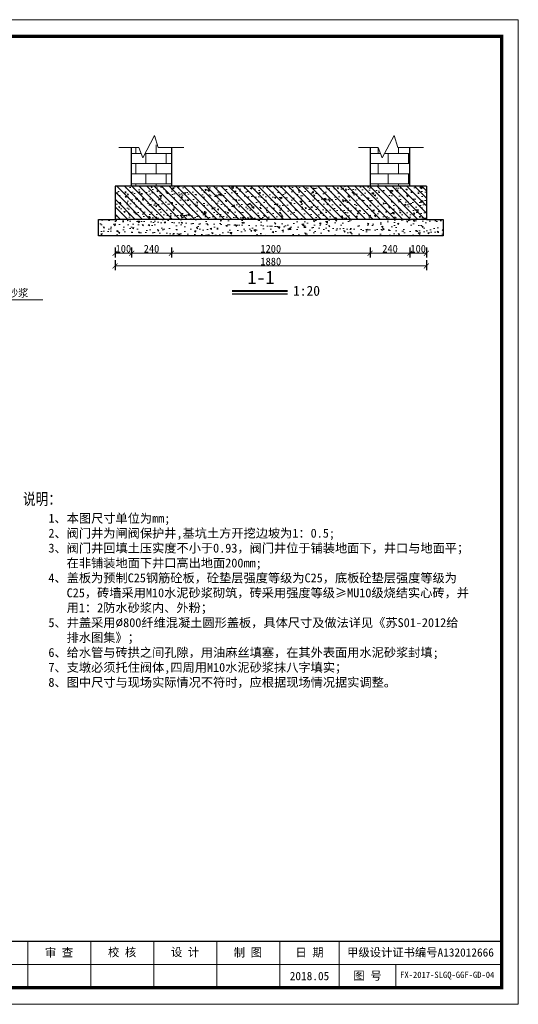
# Model space of a CAD drawing. Extents: x -27255 to 1448651, y 31034 to 8081248.
# Tile 55 of 198: x 585344 to 585495, y 3856936 to 3857233. Entities that reach past the tile are written whole.
import ezdxf
from ezdxf.enums import TextEntityAlignment as Align

# ---------------------------------------------------------------- set-up
doc = ezdxf.new("R2010")
doc.units = 0
doc.layers.get('0').update_dxf_attribs({"linetype": 'CONTINUOUS'})
for name, color, linetype, lineweight in [('0 可见轮廓线', 2, 'CONTINUOUS', 30), ('0 填充', 4, 'CONTINUOUS', 9), ('0 细实线', 4, 'CONTINUOUS', 9), ('0.09标注线', 3, 'CONTINUOUS', 9), ('0.13填充', 8, 'CONTINUOUS', 9), ('0.13文字', 3, 'CONTINUOUS', 13), ('图框', 7, 'CONTINUOUS', 20), ('文字', 7, 'CONTINUOUS', 15), ('细实线', 3, 'CONTINUOUS', 20)]:
    doc.layers.add(name, color=color, linetype=linetype, lineweight=lineweight)
doc.styles.add('-仿宋_GB2312', font='FangSong_GB2312.ttf')
doc.styles.add('GB', font='FangSong_GB2312.ttf', dxfattribs={"width": 0.8})
doc.styles.add('LYJFS', font='times.ttf', dxfattribs={"width": 0.7})
doc.styles.add('仿宋', font='FangSong_GB2312.ttf', dxfattribs={"width": 0.7})
doc.styles.add('宋体', font='FangSong_GB2312.ttf')
doc.dimstyles.new('副本 (2) STANDARD', dxfattribs={"dimscale": 0, "dimtxt": 2.3, "dimasz": 1.5, "dimexe": 1.25, "dimexo": 1.5, "dimgap": 0.2, "dimtad": 1, "dimdec": 1, "dimzin": 0, "dimdsep": 46, "dimtxsty": '-仿宋_GB2312', "dimblk": 'ARCHTICK', "dimcen": 0.09, "dimadec": 0, "dimazin": 0, "dimtfac": 1, "dimtdec": 1, "dimtix": 1, "dimtmove": 2, "dimatfit": 3, "dimfxl": 1.7, "dimfxlon": 1, "dimtolj": 1, "dimtzin": 0, "dimlwd": 9, "dimarcsym": 0})

# ---------------------------------------------------------------- blocks, each defined once
blk = doc.blocks.new('_ARCHTICK')
at = {"color": 0, "linetype": 'ByBlock', "const_width": 0.15}
blk.add_lwpolyline([(-0.5, -0.5), (0.5, 0.5)], dxfattribs=at)
blk = doc.blocks.new('d4trtg')
h = blk.add_hatch(color=152)
h.dxf.hatch_style = 1
h.paths.add_polyline_path([(654246.3, 3899725.4, 1), (654149.5, 3899725.4, 1)])
h.paths.add_polyline_path([(654244.7, 3899725.4, 1), (654151.1, 3899725.4, 1)], flags=16)
h = blk.add_hatch(color=152)
h.dxf.hatch_style = 1
edge = h.paths.add_edge_path()
edge.add_arc((654216.7, 3899701.1), 14.6, 43.3177, 70.37)
edge.add_arc((654202.9, 3899662.4), 55.7, 70.37, 84.5285)
edge.add_arc((654197.1, 3899601.1), 117.3, 84.5285, 95.1775)
edge.add_arc((654198.5, 3899704.1), 18.3, 111.7966, 130.9174, ccw=False)
edge.add_arc((654217.4, 3899656.7), 69.4, 98.8427, 111.7966, ccw=False)
edge.add_arc((654228.1, 3899588.1), 138.8, 95.2104, 98.8427, ccw=False)
edge.add_ellipse((654197.9, 3899728.3), major_axis=(-17.8, 0), ratio=0.877698, start_angle=172.6539, end_angle=176.913)
edge.add_arc((654213.8, 3899625), 102.6, 88.9999, 98.5227)
edge.add_arc((654209.9, 3899651.2), 76, 98.5227, 116.8491)
edge.add_arc((654181.1, 3899708), 12.3, 116.8491, 139.2901)
edge.add_arc((654173.3, 3899714.8), 1.96, 139.2901, 263.0506)
edge.add_arc((654175.1, 3899729.8), 17.1, 263.0506, 272.1363)
edge.add_arc((654186.8, 3899416.6), 296.4, 88.4627, 92.1363, ccw=False)
edge.add_arc((654193.4, 3899661.8), 51, 68.0711, 88.4627, ccw=False)
edge.add_arc((654234.5, 3899496.1), 214.2, 95.9129, 98.7952)
edge.add_arc((654220.8, 3899584.5), 124.7, 98.7952, 117.8497)
edge.add_arc((654806.2, 3897318.9), 2461.6, 104.7704, 105.1579, ccw=False)
edge.add_line((654178.6, 3899699.1), (654170.6, 3899695.8))
edge.add_arc((654384.3, 3898723.5), 995.6, 100.9063, 102.3983, ccw=False)
edge.add_line((654196, 3899701.1), (654189.9, 3899699.2))
edge.add_arc((654166.8, 3899985.3), 287, 274.6178, 279.6944)
edge.add_arc((654207.4, 3899747.5), 45.8, 279.6944, 287.6119)
edge.add_arc((654216.2, 3899719.6), 16.5, 287.6119, 311.5141)
edge.add_arc((654225.4, 3899709.3), 2.75, 311.5141, 403.3177)
edge = h.paths.add_edge_path()
edge.add_arc((654242.1, 3899736.8), 20.7, 138.9742, 204.1181, ccw=False)
edge.add_line((654226.5, 3899750.4), (654209.6, 3899750.4))
edge.add_line((654209.6, 3899750.4), (654209.6, 3899756.2))
edge.add_line((654209.6, 3899756.2), (654186.2, 3899756.2))
edge.add_line((654186.2, 3899756.2), (654186.2, 3899750.4))
edge.add_line((654186.2, 3899750.4), (654169.3, 3899750.4))
edge.add_arc((654153.7, 3899736.8), 20.7, -24.1181, 41.0258, ccw=False)
edge.add_arc((654138.3, 3899743.7), 37.5, 314.3441, 335.8819, ccw=False)
edge.add_arc((654157.8, 3899747.2), 31.1, 282.3877, 290.1466)
edge.add_arc((654127.2, 3899830.8), 120.1, 290.1466, 296.6495)
edge.add_ellipse((654197.9, 3899728.3), major_axis=(-17.8, 0), ratio=0.877698, start_angle=176.913, end_angle=378.3747, ccw=False)
edge.add_ellipse((654197.9, 3899728.3), major_axis=(-17.8, 0), ratio=0.877698, start_angle=172.6539, end_angle=176.913, ccw=False)
edge.add_ellipse((654197.9, 3899728.3), major_axis=(-17.8, 0), ratio=0.877698, start_angle=161.6253, end_angle=172.6539, ccw=False)
edge.add_arc((654268.6, 3899830.8), 120.1, 243.3505, 249.8534)
edge.add_arc((654238, 3899747.2), 31.1, 249.8534, 257.6123)
edge.add_arc((654257.5, 3899743.7), 37.5, 204.1181, 225.6559, ccw=False)
at = {"lineweight": 0}
for p, q in [((653868.4, 3899605.3), (653868.4, 3902577.3)), ((653868.4, 3902577.3), (658071.2, 3902577.3)), ((658071.2, 3902577.3), (658071.2, 3899605.3)), ((658021.2, 3899725.4), (655949.8, 3899725.4)), ((658071.2, 3899605.3), (653868.4, 3899605.3))]:
    blk.add_line(p, q, dxfattribs=at)
for p, q in [((654118.6, 3902527.3), (653938.4, 3902527.3)), ((653938.4, 3902527.3), (653938.4, 3901506.6)), ((653998.5, 3902527.3), (653998.5, 3901506.6)), ((654058.5, 3902527.3), (654058.5, 3901506.6)), ((654118.6, 3902357.2), (653938.4, 3902357.2)), ((654118.6, 3902187.1), (653938.4, 3902187.1)), ((654118.6, 3902017), (653938.4, 3902017)), ((654118.6, 3901846.8), (653938.4, 3901846.8)), ((654118.6, 3901676.7), (653938.4, 3901676.7)), ((654118.6, 3901506.6), (653938.4, 3901506.6)), ((655049.2, 3899795.5), (655049.2, 3899655.4)), ((655399.4, 3899795.5), (655399.4, 3899655.4)), ((655949.8, 3899795.5), (655949.8, 3899655.4)), ((656210, 3899795.5), (656210, 3899655.4)), ((656400.1, 3899795.5), (656400.1, 3899655.4)), ((656590.2, 3899795.5), (656590.2, 3899655.4)), ((656780.4, 3899795.5), (656780.4, 3899655.4)), ((656970.5, 3899795.5), (656970.5, 3899655.4)), ((657160.6, 3899795.5), (657160.6, 3899655.4)), ((657350.8, 3899795.5), (657350.8, 3899655.4)), ((657530.9, 3899795.5), (657530.9, 3899655.4)), ((657701, 3899725.4), (657701, 3899655.4))]:
    blk.add_line(p, q)
at = {"lineweight": 0, "const_width": 10}
blk.add_lwpolyline([(654118.6, 3902527.3), (658021.2, 3902527.3), (658021.2, 3899655.4), (654118.6, 3899655.4)], close=True, dxfattribs=at)
at = {"lineweight": 0, "const_width": 4}
blk.add_lwpolyline([(658021.2, 3899795.5), (654118.6, 3899795.5)], dxfattribs=at)
at = {"color": 152}
for points in [[(654181.1, 3899723.4, -0.028382), (654168.5, 3899718, -0.033867), (654164.5, 3899716.8, 0.094254), (654172.5, 3899728.3, 0.292155), (654169.3, 3899750.4), (654186.2, 3899750.4), (654186.2, 3899756.2), (654209.6, 3899756.2), (654209.6, 3899750.4), (654226.5, 3899750.4, 0.292155), (654223.3, 3899728.3, 0.094254), (654231.3, 3899716.8, -0.033867), (654227.2, 3899718, -0.028382), (654214.7, 3899723.4)], [(654215.6, 3899727.5, 0.041575), (654198.6, 3899726.4, 0.080135), (654175.6, 3899719, 0.098231), (654171.8, 3899716.1, 0.59944), (654173, 3899712.9, 0.039664), (654175.8, 3899712.7, -0.01603), (654194.8, 3899712.8, -0.08921), (654212.4, 3899709.2, 0.012577), (654201.8, 3899707.8, 0.083333), (654162.5, 3899694.8, -0.001691), (654178.6, 3899699.1), (654170.6, 3899695.8, -0.00651), (654196, 3899701.1), (654189.9, 3899699.2, 0.022155), (654215.1, 3899702.4, 0.03456), (654221.2, 3899703.9, 0.104673), (654227.2, 3899707.2, 0.423464), (654227.4, 3899711.2, 0.118589), (654221.6, 3899714.9, 0.061857), (654208.2, 3899717.9, 0.046498), (654186.5, 3899718, -0.083624), (654191.7, 3899721.1, -0.056582), (654206.8, 3899725.3, -0.015851), (654215.5, 3899726.3)]]:
    blk.add_lwpolyline(points, format="xyb", dxfattribs=at)
for radius in [48.4, 46.8]:
    blk.add_circle((654197.9, 3899725.4), radius, dxfattribs=at)
blk.add_arc((654217.4, 3899656.7), 69.4, 98.8427, 111.7966, dxfattribs=at)
for start_param, end_param in [(2.820893, 6.603885), (3.013378, 3.087714)]:
    blk.add_ellipse((654197.9, 3899728.3), major_axis=(-17.8, 0), ratio=0.877698, start_param=start_param, end_param=end_param, dxfattribs=at)
at = {"style": '宋体'}
for s, height, width, p in [('江苏省水利勘测设计研究院有限公司', 37.525, 0.9, (654640.2, 3899742.9)), ('丰县四联河灌区节水配套改造项目', 18.012, 0.75, (655225.5, 3899732.3)), ('Jiangsu Surveying and Design Institute of Water Resources Co., Ltd.', 20.014, 0.8, (654638.5, 3899695.5))]:
    blk.add_text(s, height=height, dxfattribs=dict(at, width=width)).set_placement(p, align=Align.MIDDLE)
at = {"style": 'LYJFS'}
for s, p in [('（阶段）', (656038.2, 3899760.4)), ('（专业）', (656038.2, 3899690.4))]:
    blk.add_text(s, height=25.02, dxfattribs=at).set_placement(p, align=Align.MIDDLE_CENTER)
at = {"style": '仿宋'}
blk.add_text('2018.05', height=25.02, dxfattribs=at).set_placement((657440.8, 3899690.4), align=Align.MIDDLE)
at = {"rotation": 90}
for s, insert, char_height, attachment_point, style in [('日 期', (653968.5, 3901931.9), 25.02, 5, '宋体'), ('会签者', (653968.5, 3901761.8), 25.02, 5, '宋体'), ('会签专业', (653968.5, 3901591.7), 25.02, 5, '宋体'), ('江苏省水利勘测设计研究院有限公司\\P地址：扬州市吉安路209号吉安大厦1号楼  邮编：225127\\P电话：0514-87860116  传真：0514-87889101\\P声明：未经授权，不得翻印、传播或它用。', (654101.5, 3899654.5), 20.014, 7, '仿宋')]:
    blk.add_mtext(s, dxfattribs=dict(at, insert=insert, char_height=char_height, attachment_point=attachment_point, style=style))
at = {"attachment_point": 5, "style": '宋体'}
for s, insert, char_height in [('校 核', (656875.1, 3899760.9), 25.02), ('设 计', (657065.3, 3899761.4), 25.02), ('设计', (656144, 3899760.4), 25.02), ('批 准', (656305, 3899760.4), 25.02), ('核 定', (656494.6, 3899760.2), 25.02), ('审 查', (656684.6, 3899760.2), 25.02), ('制 图', (657254.9, 3899760.2), 25.02), ('日 期', (657440.8, 3899760.4), 25.02), ('甲级设计证书编号A132012666', (657776, 3899760.4), 25.017), ('部分', (656144, 3899690.4), 25.02), ('图 号', (657615.9, 3899690.4), 25.02)]:
    blk.add_mtext(s, dxfattribs=dict(at, insert=insert, char_height=char_height))

msp = doc.modelspace()

# ---------------------------------------------------------------- hatches: boundary and pattern name
at = {"layer": '0 填充'}
h = msp.add_hatch(dxfattribs=at)
h.set_pattern_fill('AR-B816', color=256, scale=0.015, style=0)
h.set_pattern_definition([(0, (584349.146, 3856985.6682), (0, 3.048), []), (90, (584349.146, 3856985.6682), (-3.048, 3.048), [3.048, -3.048])])
h.paths.add_polyline_path([(585390.10582, 3857195.55632), (585386.48387, 3857195.55632), (585390.10582, 3857193.28062)])
h.paths.add_polyline_path([(585383.52604, 3857195.55632), (585381.46796, 3857191.6466), (585380.23426, 3857194.81355), (585378.10582, 3857194.81355), (585378.10582, 3857183.05632), (585390.10582, 3857183.05632), (585390.10582, 3857193.28062), (585386.48387, 3857195.55632)])
h.paths.add_polyline_path([(585455.84209, 3857195.55632), (585453.78401, 3857191.6466), (585452.55031, 3857194.81355), (585450.10582, 3857194.81355), (585450.10582, 3857183.05632), (585462.10582, 3857183.05632), (585462.10582, 3857194.81355), (585458.42399, 3857194.81355), (585458.19167, 3857195.55632)])
h = msp.add_hatch(dxfattribs=at)
h.set_pattern_fill('AR-CONC', color=256, scale=0.025, angle=90, style=0)
h.set_pattern_definition([(140, (584349.146, 3856985.6682), (0.398477, 4.554617), [0.47625, -5.23875]), (85, (584349.146, 3856985.668), (-4.776416, -0.88107), [0.381, -4.191]), (190.451, (584349.179, 3856986.0478), (-4.377917, 3.673563), [0.40475, -4.45225]), (136.1842, (584347.876, 3856985.668), (1.051058, 6.776976), [0.714375, -7.858125]), (186.6356, (584347.9635, 3856986.233), (-6.18564, 5.935106), [0.607125, -6.678375]), (81.184, (584347.876, 3856985.668), (-6.18563, 5.935115), [0.5715, -6.2865]), (111, (584348.1934, 3856986.3032), (2.556638, 3.790372), [0.47625, -5.23875]), (56, (584348.1934, 3856986.303), (-4.6047, 1.54505), [0.381, -4.191]), (161.4514, (584348.4065, 3856986.619), (-2.048071, 5.335412), [0.40475, -4.45225]), (127.5, (584349.146, 3856985.6682), (-2.113876, 0.077215), [0, -4.1402, 0, -4.2545, 0, -4.206875]), (97.5, (584349.146, 3856985.6682), (-2.5045144, 1.6704916), [0, -2.4257, 0, -4.04495, 0, -1.603375]), (57.5, (584349.146, 3856984.2522), (0.1432186, 3.389765), [0, -1.5875, 0, -4.953, 0, -6.57225]), (47.5, (584349.146, 3856983.6172), (-0.635662, 3.7032295), [0, -2.06375, 0, -3.2893, 0, -4.66725])])
h.paths.add_polyline_path([(585412.60582, 3857183.05632), (585373.10582, 3857183.05632), (585373.10582, 3857173.05632), (585412.60582, 3857173.05632)])
h.paths.add_polyline_path([(585413.10582, 3857183.05632), (585412.60582, 3857183.05632), (585412.60582, 3857173.05632), (585413.10582, 3857173.05632)])
h.paths.add_polyline_path([(585420.10582, 3857183.05632), (585413.10582, 3857183.05632), (585413.10582, 3857173.05632), (585420.10582, 3857173.05632)])
h.paths.add_polyline_path([(585427.60582, 3857183.05632), (585427.10582, 3857183.05632), (585427.10582, 3857173.05632), (585427.60582, 3857173.05632)])
h.paths.add_polyline_path([(585467.10582, 3857183.05632), (585427.60582, 3857183.05632), (585427.60582, 3857173.05632), (585467.10582, 3857173.05632)])
h.paths.add_polyline_path([(585427.10582, 3857183.05632), (585420.10582, 3857183.05632), (585420.10582, 3857173.05632), (585427.10582, 3857173.05632)])
h = msp.add_hatch(dxfattribs=at)
h.set_pattern_fill('ANSI31', color=256, scale=0.5, angle=90, style=0)
h.set_pattern_definition([(135, (584271.4322, 3856947.2355), (-1.122532, -1.122532), [])])
h.paths.add_polyline_path([(585412.60582, 3857183.05632), (585373.10582, 3857183.05632), (585373.10582, 3857173.05632), (585412.60582, 3857173.05632)])
h.paths.add_polyline_path([(585413.10582, 3857183.05632), (585412.60582, 3857183.05632), (585412.60582, 3857173.05632), (585413.10582, 3857173.05632)])
h.paths.add_polyline_path([(585420.10582, 3857183.05632), (585413.10582, 3857183.05632), (585413.10582, 3857173.05632), (585420.10582, 3857173.05632)])
h.paths.add_polyline_path([(585427.10582, 3857183.05632), (585420.10582, 3857183.05632), (585420.10582, 3857173.05632), (585427.10582, 3857173.05632)])
h.paths.add_polyline_path([(585427.60582, 3857183.05632), (585427.10582, 3857183.05632), (585427.10582, 3857173.05632), (585427.60582, 3857173.05632)])
h.paths.add_polyline_path([(585467.10582, 3857183.05632), (585427.60582, 3857183.05632), (585427.60582, 3857173.05632), (585467.10582, 3857173.05632)])
h = msp.add_hatch(dxfattribs=at)
h.set_pattern_fill('AR-CONC', color=256, scale=0.025, angle=90, style=0)
h.set_pattern_definition([(140, (584122.9145, 3857211.8996), (0.398477, 4.554617), [0.47625, -5.23875]), (85, (584122.9145, 3857211.8996), (-4.776416, -0.88107), [0.381, -4.191]), (190.451, (584122.9478, 3857212.279), (-4.377917, 3.673563), [0.40475, -4.45225]), (136.1842, (584121.6445, 3857211.8996), (1.051058, 6.776976), [0.714375, -7.858125]), (186.6356, (584121.732, 3857212.4643), (-6.18564, 5.935106), [0.607125, -6.678375]), (81.184, (584121.6445, 3857211.8996), (-6.185628, 5.935115), [0.5715, -6.2865]), (111, (584121.962, 3857212.5346), (2.556638, 3.790372), [0.47625, -5.23875]), (56, (584121.962, 3857212.5346), (-4.604699, 1.54505), [0.381, -4.191]), (161.4514, (584122.175, 3857212.8505), (-2.048071, 5.335412), [0.40475, -4.45225]), (127.5, (584122.9145, 3857211.8996), (-2.113876, 0.077215), [0, -4.1402, 0, -4.2545, 0, -4.206875]), (97.5, (584122.9145, 3857211.8996), (-2.5045144, 1.6704916), [0, -2.4257, 0, -4.04495, 0, -1.603375]), (57.5, (584122.9145, 3857210.4835), (0.1432186, 3.3897649), [0, -1.5875, 0, -4.953, 0, -6.57225]), (47.5, (584122.9145, 3857209.8485), (-0.635662, 3.7032295), [0, -2.06375, 0, -3.2893, 0, -4.66725])])
h.paths.add_polyline_path([(585390.60582, 3857168.05632), (585390.60582, 3857173.05632), (585373.10582, 3857173.05632), (585368.10582, 3857173.05632), (585368.10582, 3857168.05632)])
h.paths.add_polyline_path([(585390.60582, 3857168.05632), (585391.10582, 3857168.05632), (585391.10582, 3857173.05632), (585390.60582, 3857173.05632)])
h.paths.add_polyline_path([(585391.10582, 3857173.05632), (585391.10582, 3857168.05632), (585405.10582, 3857168.05632), (585405.10582, 3857173.05632)])
h.paths.add_polyline_path([(585405.10582, 3857168.05632), (585405.60582, 3857168.05632), (585405.60582, 3857173.05632), (585405.10582, 3857173.05632)])
h.paths.add_polyline_path([(585405.60582, 3857168.05632), (585472.10582, 3857168.05632), (585472.10582, 3857173.05632), (585467.10582, 3857173.05632), (585405.60582, 3857173.05632)])
h.paths.add_polyline_path([(585406.83329, 3857167.63668), (585406.83329, 3857173.47596), (585411.33329, 3857173.47596), (585411.33329, 3857167.63668)], flags=9)

# ---------------------------------------------------------------- linework, layer by layer
msp.add_line((585425.15726, 3857150.54208), (585408.49805, 3857150.54208))
at = {"layer": '0 可见轮廓线'}
for p, q in [((585378.10582, 3857183.05632), (585378.10582, 3857194.81355)), ((585390.10582, 3857194.81355), (585390.10582, 3857183.05632)), ((585450.10582, 3857194.81355), (585450.10582, 3857183.05632)), ((585462.10582, 3857183.05632), (585462.10582, 3857194.81355)), ((585467.10582, 3857183.05632), (585373.10582, 3857183.05632)), ((585373.10582, 3857183.05632), (585373.10582, 3857173.05632)), ((585467.10582, 3857183.05632), (585467.10582, 3857173.05632)), ((585467.10582, 3857173.05632), (585373.10582, 3857173.05632))]:
    msp.add_line(p, q, dxfattribs=at)
msp.add_lwpolyline([(585467.10582, 3857173.05632), (585472.10582, 3857173.05632), (585472.10582, 3857168.05632), (585368.10582, 3857168.05632), (585368.10582, 3857173.05632), (585373.10582, 3857173.05632)], dxfattribs=at)
at = {"layer": '0 细实线'}
for points in [[(585393.90289, 3857194.81355), (585386.10794, 3857194.81355), (585384.99988, 3857198.35615), (585381.46796, 3857191.6466), (585380.23426, 3857194.81355), (585374.25726, 3857194.81355)], [(585466.21894, 3857194.81355), (585458.42399, 3857194.81355), (585457.31593, 3857198.35615), (585453.78401, 3857191.6466), (585452.55031, 3857194.81355), (585446.57331, 3857194.81355)], [(585321.4352, 3857140.10116), (585329.03307, 3857148.73547), (585351.28824, 3857148.73547)]]:
    msp.add_lwpolyline(points, dxfattribs=at)
at = {"layer": '0.13填充', "color": 7, "lineweight": 40, "ltscale": 0.005}
msp.add_line((585425.15726, 3857151.40687), (585408.49805, 3857151.40687), dxfattribs=at)

# ---------------------------------------------------------------- block references
at = {"layer": '图框', "xscale": 0.09999999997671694, "yscale": 0.1000000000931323, "zscale": 0.1}
msp.add_blockref('d4trtg', (519687.7136, 3466975.60841), dxfattribs=at)

# ---------------------------------------------------------------- texts
at = {"color": 7, "insert": (585345.30813, 3857090.42563), "char_height": 3.5001, "width": 144.8098993, "attachment_point": 1, "style": 'GB'}
msp.add_mtext('说明：', dxfattribs=at)
at = {"layer": '0.09标注线', "color": 7, "style": '-仿宋_GB2312'}
msp.add_text('1:2水泥砂浆', height=2.296, dxfattribs=at).set_placement((585329.72772, 3857149.69984))
at = {"layer": '0.13文字', "linetype": 'Continuous', "lineweight": 13, "insert": (585459.16318, 3856945.99429), "char_height": 1.9, "width": 41.6631828, "attachment_point": 1, "style": 'LYJFS'}
msp.add_mtext('{\\fFangSong_GB2312|b0|i0|c134|p49;\\W1;FX-2017-SLGQ-GGF-GD-04}', dxfattribs=at)
at = {"layer": '文字', "color": 7, "style": '-仿宋_GB2312'}
for s, height, p in [('1-1', 4, (585413.06041, 3857153.55773)), ('1:20', 3, (585426.80863, 3857150.01271))]:
    msp.add_text(s, height=height, dxfattribs=at).set_placement(p)
at = {"layer": '细实线', "color": 7, "insert": (585345.62422, 3857084.20286), "char_height": 2.7, "width": 214.1409802, "attachment_point": 1, "style": '-仿宋_GB2312'}
msp.add_mtext('    1、本图尺寸单位为mm;\\P    2、阀门井为闸阀保护井,基坑土方开挖边坡为1：0.5;\\P    3、阀门井回填土压实度不小于0.93，阀门井位于铺装地面下，井口与地面平；\\P       在非铺装地面下井口高出地面200mm;\\P    4、盖板为预制C25钢筋砼板，砼垫层强度等级为C25，底板砼垫层强度等级为\\P       C25，砖墙采用M10水泥砂浆砌筑，砖采用强度等级≥MU10级烧结实心砖，并\\P       用1：2防水砂浆内、外粉；\\P    5、井盖采用{\\Frs,hztxt|c134;∅}800纤维混凝土圆形盖板，具体尺寸及做法详见《苏S01-2012给\\P       排水图集》；\\P    6、给水管与砖拱之间孔隙，用油麻丝填塞，在其外表面用水泥砂浆封填;\\P    7、支墩必须托住阀体,四周用M10水泥砂浆抹八字填实；\\P\\pi-148.9,l148.9,t148.9;    8、图中尺寸与现场实际情况不符时，应根据现场情况据实调整。', dxfattribs=at)

# ---------------------------------------------------------------- dimensions: what is measured, and where the dimension line sits
at = {"layer": '0.09标注线'}
for base, p1, p2 in [((585378.10582, 3857162.84555), (585373.10582, 3857173.05632), (585378.10582, 3857183.05632)), ((585390.10582, 3857162.84555), (585378.10582, 3857183.05632), (585390.10582, 3857183.05632)), ((585450.10582, 3857162.84555), (585390.10582, 3857183.05632), (585450.10582, 3857183.05632)), ((585462.10582, 3857162.84555), (585450.10582, 3857183.05632), (585462.10582, 3857183.05632)), ((585467.10582, 3857162.84555), (585462.10582, 3857183.05632), (585467.10582, 3857183.05632))]:
    msp.add_linear_dim(base=base, p1=p1, p2=p2, dimstyle='副本 (2) STANDARD', override={"dimscale": 1, "dimtxt": 2.3, "dimdec": 0, "dimlfac": 20}, dxfattribs=at).render()
msp.add_aligned_dim(p1=(585373.10582, 3857173.05632), p2=(585467.10582, 3857173.05632), distance=-14.0438, dimstyle='副本 (2) STANDARD', override={"dimscale": 1, "dimtxt": 2.3, "dimdec": 0, "dimlfac": 20}, dxfattribs=at).render()

doc.saveas('drawing.dxf')
